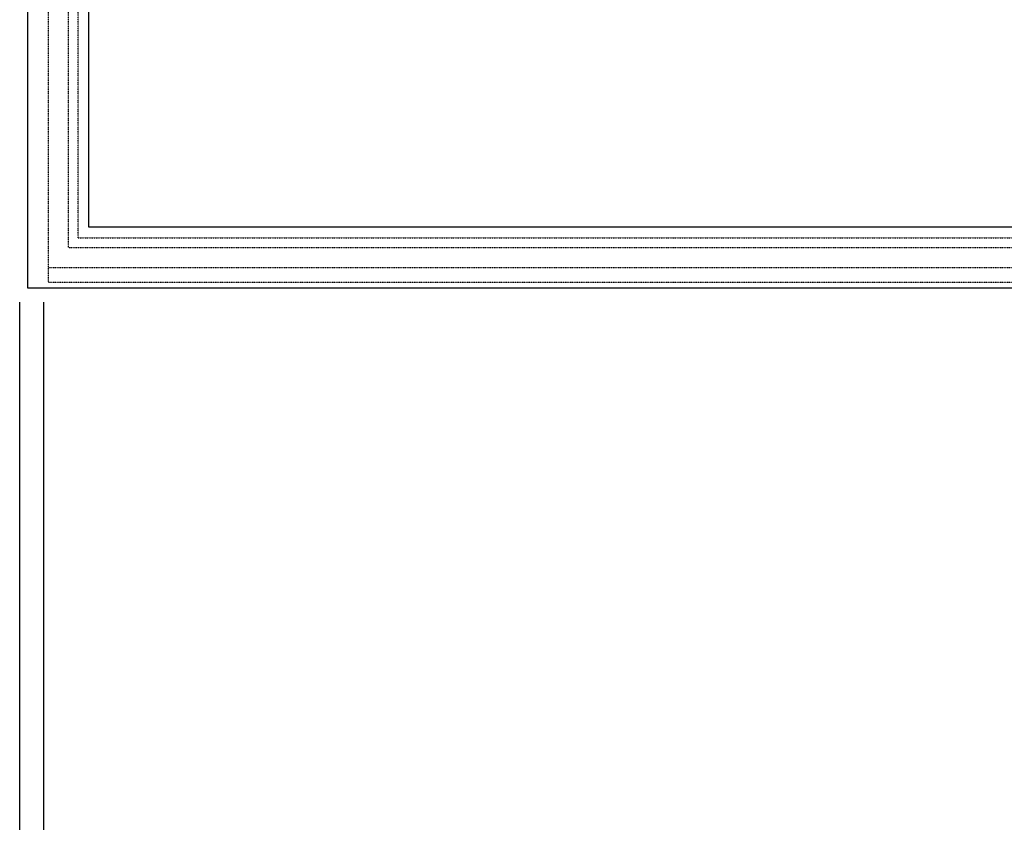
# Model space of a CAD drawing. Header units: millimetres. Extents: x -4577 to 1032787, y -66234 to 201209.
# Tile 39 of 256: x -469 to 9463, y -34474 to -26376. Entities that reach past the tile are written whole.
import ezdxf

# ---------------------------------------------------------------- set-up
doc = ezdxf.new("R2010")
doc.units = ezdxf.units.MM
doc.linetypes.add('510_5_2OG_ELT_1004$0$11-07-22_DS_2OG$0$AUSGEZOGEN', pattern=[0])
doc.linetypes.add('510_5_2OG_ELT_1004$0$11-07-22_DS_2OG$0$VERDECKT2_S2', pattern=[0.17, 0.1, -0.07])
doc.layers.add('510_5_2OG_ELT_1004$0$11-07-22_DS_2OG$0$Ansichtslinien_hinten', color=8, linetype='510_5_2OG_ELT_1004$0$11-07-22_DS_2OG$0$AUSGEZOGEN')

# ---------------------------------------------------------------- blocks, each defined once
blk = doc.blocks.new('510_5_2OG_ELT_1004')
at = {"layer": '510_5_2OG_ELT_1004$0$11-07-22_DS_2OG$0$Ansichtslinien_hinten', "linetype": '510_5_2OG_ELT_1004$0$11-07-22_DS_2OG$0$VERDECKT2_S2'}
for p, q in [((-178.2, -29025.6), (-178.2, -14225.6)), ((21.8, -28675.6), (21.8, -14225.6)), ((121.8, -28575.6), (121.8, -14225.6)), ((121.8, -28575.6), (11538.3, -28575.6)), ((21.8, -28675.6), (12150, -28675.6)), ((-178.2, -28875.6), (12150, -28875.6)), ((-178.2, -29025.6), (11522.9, -29025.6))]:
    blk.add_line(p, q, dxfattribs=at)
at = {"layer": '510_5_2OG_ELT_1004$0$11-07-22_DS_2OG$0$Ansichtslinien_hinten', "linetype": '510_5_2OG_ELT_1004$0$11-07-22_DS_2OG$0$AUSGEZOGEN'}
for p, q in [((-388.2, -29085.6), (-388.2, -17243.6)), ((226.8, -28470.6), (226.8, -17243.6)), ((11550, -28470.6), (226.8, -28470.6)), ((11550, -29085.6), (-388.2, -29085.6)), ((-469.5, -51440.2), (-469.5, -29225.6)), ((-229.5, -29225.6), (-229.5, -44725.6))]:
    blk.add_line(p, q, dxfattribs=at)

msp = doc.modelspace()

# ---------------------------------------------------------------- block references
msp.add_blockref('510_5_2OG_ELT_1004', (0, -0.1))

doc.saveas('drawing.dxf')
